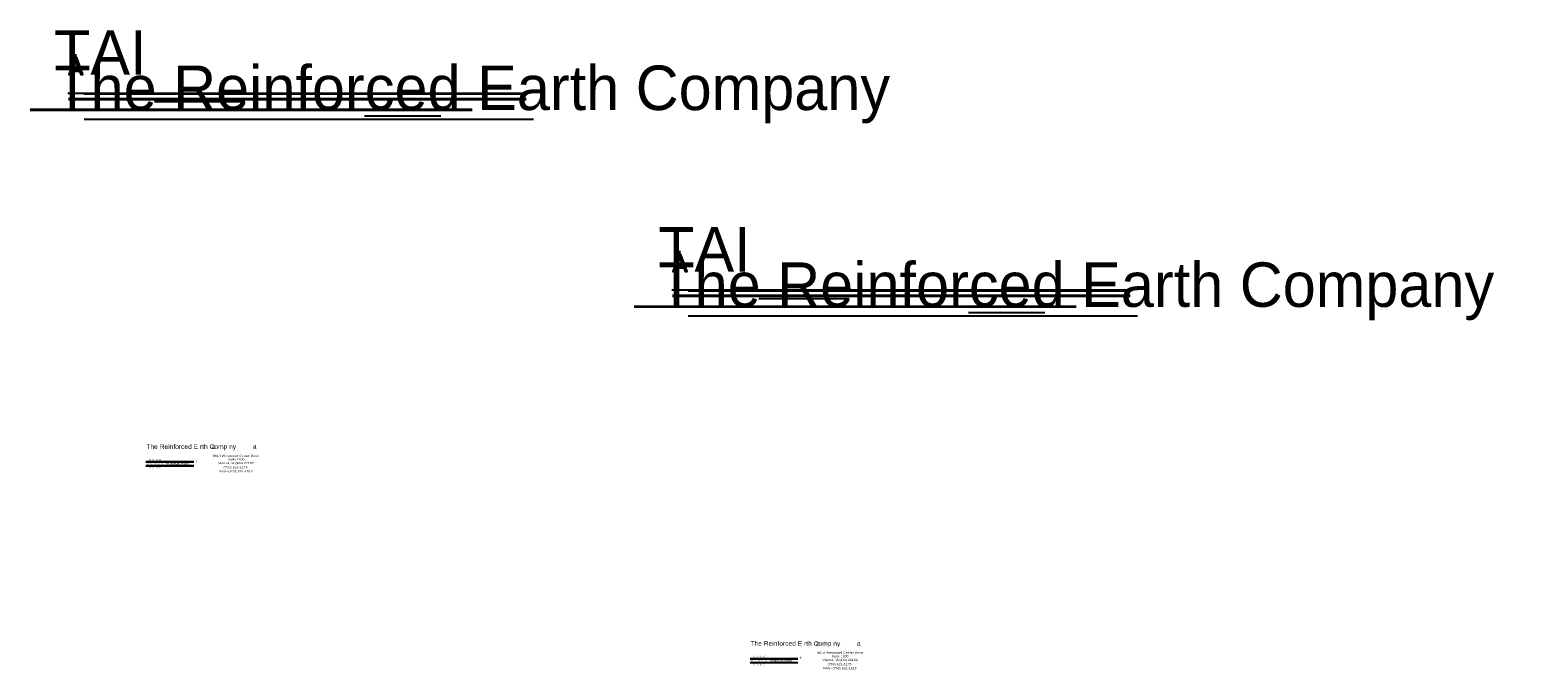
# Model space of a CAD drawing. Extents: x -153 to 962, y 174 to 402.
# Tile 2 of 2: x 425 to 962, y 174 to 402. Entities that reach past the tile are written whole.
import ezdxf
from ezdxf.enums import TextEntityAlignment as Align

# ---------------------------------------------------------------- set-up
doc = ezdxf.new("R2010")
doc.units = 0
doc.layers.add('TRASH', color=7, linetype='CONTINUOUS')

msp = doc.modelspace()

# ---------------------------------------------------------------- linework, layer by layer
at = {"layer": 'TRASH', "color": 0, "linetype": 'CONTINUOUS'}
for p, q in [((440.84, 391.32), (440.84, 393.59)), ((440.84, 391.32), (440.84, 393.59)), ((440.84, 391.32), (440.84, 392.38)), ((440.84, 391.32), (440.84, 392.38)), ((440.84, 391.32), (440.84, 392.38)), ((440.84, 391.32), (440.84, 392.38)), ((437.95, 379.74), (601.2, 379.74)), ((437.95, 379.74), (601.2, 379.74)), ((438.22, 377.8), (601.2, 377.8)), ((438.22, 377.8), (601.2, 377.8)), ((438.22, 377.47), (601.2, 377.47)), ((438.22, 377.47), (601.2, 377.47)), ((443.79, 379.41), (601.2, 379.41)), ((443.79, 379.41), (601.2, 379.41)), ((468.87, 376.7), (501.06, 376.7)), ((468.87, 376.7), (501.06, 376.7)), ((424.55, 373.98), (581.96, 373.98)), ((424.55, 373.98), (581.96, 373.98)), ((424.55, 373.65), (581.96, 373.65)), ((424.55, 373.65), (581.96, 373.65)), ((543.67, 371.65), (570.85, 371.65)), ((543.67, 371.65), (570.85, 371.65)), ((443.79, 370.47), (603.81, 370.47)), ((443.79, 370.47), (603.81, 370.47)), ((656.04, 321.28), (656.04, 323.55)), ((656.04, 321.28), (656.04, 323.55)), ((656.04, 321.28), (656.04, 322.33)), ((656.04, 321.28), (656.04, 322.33)), ((656.04, 321.28), (656.04, 322.33)), ((656.04, 321.28), (656.04, 322.33)), ((653.14, 309.7), (816.4, 309.7)), ((653.14, 309.7), (816.4, 309.7)), ((653.42, 307.76), (816.4, 307.76)), ((653.42, 307.76), (816.4, 307.76)), ((653.42, 307.42), (816.4, 307.42)), ((653.42, 307.42), (816.4, 307.42)), ((658.99, 309.37), (816.4, 309.37)), ((658.99, 309.37), (816.4, 309.37)), ((684.07, 306.65), (716.25, 306.65)), ((684.07, 306.65), (716.25, 306.65)), ((639.75, 303.94), (797.15, 303.94)), ((639.75, 303.94), (797.15, 303.94)), ((639.75, 303.61), (797.15, 303.61)), ((639.75, 303.61), (797.15, 303.61)), ((758.87, 301.61), (786.04, 301.61)), ((758.87, 301.61), (786.04, 301.61)), ((658.99, 300.42), (819, 300.42)), ((658.99, 300.42), (819, 300.42)), ((465.79, 248.56), (482.84, 248.56)), ((465.79, 248.56), (482.84, 248.56)), ((465.79, 248.47), (482.84, 248.47)), ((465.79, 248.47), (482.84, 248.47)), ((465.79, 247.17), (482.84, 247.17)), ((465.79, 247.17), (482.84, 247.17)), ((465.79, 247.09), (482.84, 247.09)), ((465.79, 247.09), (482.84, 247.09)), ((680.98, 178.51), (698.03, 178.51)), ((680.98, 178.51), (698.03, 178.51)), ((680.98, 178.43), (698.03, 178.43)), ((680.98, 178.43), (698.03, 178.43)), ((680.98, 177.13), (698.03, 177.13)), ((680.98, 177.13), (698.03, 177.13)), ((680.98, 177.04), (698.03, 177.04)), ((680.98, 177.04), (698.03, 177.04))]:
    msp.add_line(p, q, dxfattribs=at)
for points in [[(440.84, 392.38), (440.51, 392.38), (438.34, 386.27), (439.05, 386.27), (439.5, 387.55), (442.19, 387.55), (442.64, 386.27), (443.35, 386.27), (441.18, 392.38)], [(440.84, 392.38), (440.51, 392.38), (438.34, 386.27), (439.05, 386.27), (439.5, 387.55), (442.19, 387.55), (442.64, 386.27), (443.35, 386.27), (441.18, 392.38)], [(439.74, 388.22), (441.95, 388.22), (440.84, 391.32)], [(439.74, 388.22), (441.95, 388.22), (440.84, 391.32)], [(656.04, 322.33), (655.7, 322.33), (653.53, 316.23), (654.24, 316.23), (654.69, 317.51), (657.38, 317.51), (657.83, 316.23), (658.54, 316.23), (656.37, 322.33)], [(656.04, 322.33), (655.7, 322.33), (653.53, 316.23), (654.24, 316.23), (654.69, 317.51), (657.38, 317.51), (657.83, 316.23), (658.54, 316.23), (656.37, 322.33)], [(654.93, 318.17), (657.14, 318.17), (656.04, 321.28)], [(654.93, 318.17), (657.14, 318.17), (656.04, 321.28)]]:
    msp.add_lwpolyline(points, close=True, dxfattribs=at)
for points in [[(466.29, 247.82, 0.065, 0.065, 1), (466.83, 247.82, 0.065, 0.065, 1), (466.29, 247.82, 0, 0, 0)], [(466.29, 247.82, 0.065, 0.065, 1), (466.83, 247.82, 0.065, 0.065, 1), (466.29, 247.82, 0, 0, 0)], [(466.91, 249.2, 0.065, 0.065, 1), (467.45, 249.2, 0.065, 0.065, 1), (466.91, 249.2, 0, 0, 0)], [(466.91, 249.2, 0.065, 0.065, 1), (467.45, 249.2, 0.065, 0.065, 1), (466.91, 249.2, 0, 0, 0)], [(467.53, 247.82, 0.065, 0.065, 1), (468.07, 247.82, 0.065, 0.065, 1), (467.53, 247.82, 0, 0, 0)], [(467.53, 247.82, 0.065, 0.065, 1), (468.07, 247.82, 0.065, 0.065, 1), (467.53, 247.82, 0, 0, 0)], [(468.15, 249.2, 0.065, 0.065, 1), (468.69, 249.2, 0.065, 0.065, 1), (468.15, 249.2, 0, 0, 0)], [(468.15, 249.2, 0.065, 0.065, 1), (468.69, 249.2, 0.065, 0.065, 1), (468.15, 249.2, 0, 0, 0)], [(468.77, 247.82, 0.065, 0.065, 1), (469.31, 247.82, 0.065, 0.065, 1), (468.77, 247.82, 0, 0, 0)], [(468.77, 247.82, 0.065, 0.065, 1), (469.31, 247.82, 0.065, 0.065, 1), (468.77, 247.82, 0, 0, 0)], [(469.38, 249.2, 0.065, 0.065, 1), (469.93, 249.2, 0.065, 0.065, 1), (469.38, 249.2, 0, 0, 0)], [(469.38, 249.2, 0.065, 0.065, 1), (469.93, 249.2, 0.065, 0.065, 1), (469.38, 249.2, 0, 0, 0)], [(470, 247.82, 0.065, 0.065, 1), (470.54, 247.82, 0.065, 0.065, 1), (470, 247.82, 0, 0, 0)], [(470, 247.82, 0.065, 0.065, 1), (470.54, 247.82, 0.065, 0.065, 1), (470, 247.82, 0, 0, 0)], [(470.62, 249.2, 0.065, 0.065, 1), (471.16, 249.2, 0.065, 0.065, 1), (470.62, 249.2, 0, 0, 0)], [(470.62, 249.2, 0.065, 0.065, 1), (471.16, 249.2, 0.065, 0.065, 1), (470.62, 249.2, 0, 0, 0)], [(471.24, 247.82, 0.065, 0.065, 1), (471.78, 247.82, 0.065, 0.065, 1), (471.24, 247.82, 0, 0, 0)], [(471.24, 247.82, 0.065, 0.065, 1), (471.78, 247.82, 0.065, 0.065, 1), (471.24, 247.82, 0, 0, 0)], [(466.91, 246.44, 0.065, 0.065, 1), (467.45, 246.44, 0.065, 0.065, 1), (466.91, 246.44, 0, 0, 0)], [(466.91, 246.44, 0.065, 0.065, 1), (467.45, 246.44, 0.065, 0.065, 1), (466.91, 246.44, 0, 0, 0)], [(468.15, 246.44, 0.065, 0.065, 1), (468.69, 246.44, 0.065, 0.065, 1), (468.15, 246.44, 0, 0, 0)], [(468.15, 246.44, 0.065, 0.065, 1), (468.69, 246.44, 0.065, 0.065, 1), (468.15, 246.44, 0, 0, 0)], [(469.38, 246.44, 0.065, 0.065, 1), (469.93, 246.44, 0.065, 0.065, 1), (469.38, 246.44, 0, 0, 0)], [(469.38, 246.44, 0.065, 0.065, 1), (469.93, 246.44, 0.065, 0.065, 1), (469.38, 246.44, 0, 0, 0)], [(470.62, 246.44, 0.065, 0.065, 1), (471.16, 246.44, 0.065, 0.065, 1), (470.62, 246.44, 0, 0, 0)], [(470.62, 246.44, 0.065, 0.065, 1), (471.16, 246.44, 0.065, 0.065, 1), (470.62, 246.44, 0, 0, 0)], [(681.48, 177.78, 0.065, 0.065, 1), (682.02, 177.78, 0.065, 0.065, 1), (681.48, 177.78, 0, 0, 0)], [(681.48, 177.78, 0.065, 0.065, 1), (682.02, 177.78, 0.065, 0.065, 1), (681.48, 177.78, 0, 0, 0)], [(682.1, 179.16, 0.065, 0.065, 1), (682.64, 179.16, 0.065, 0.065, 1), (682.1, 179.16, 0, 0, 0)], [(682.1, 179.16, 0.065, 0.065, 1), (682.64, 179.16, 0.065, 0.065, 1), (682.1, 179.16, 0, 0, 0)], [(682.72, 177.78, 0.065, 0.065, 1), (683.26, 177.78, 0.065, 0.065, 1), (682.72, 177.78, 0, 0, 0)], [(682.72, 177.78, 0.065, 0.065, 1), (683.26, 177.78, 0.065, 0.065, 1), (682.72, 177.78, 0, 0, 0)], [(683.34, 179.16, 0.065, 0.065, 1), (683.88, 179.16, 0.065, 0.065, 1), (683.34, 179.16, 0, 0, 0)], [(683.34, 179.16, 0.065, 0.065, 1), (683.88, 179.16, 0.065, 0.065, 1), (683.34, 179.16, 0, 0, 0)], [(683.96, 177.78, 0.065, 0.065, 1), (684.5, 177.78, 0.065, 0.065, 1), (683.96, 177.78, 0, 0, 0)], [(683.96, 177.78, 0.065, 0.065, 1), (684.5, 177.78, 0.065, 0.065, 1), (683.96, 177.78, 0, 0, 0)], [(684.58, 179.16, 0.065, 0.065, 1), (685.12, 179.16, 0.065, 0.065, 1), (684.58, 179.16, 0, 0, 0)], [(684.58, 179.16, 0.065, 0.065, 1), (685.12, 179.16, 0.065, 0.065, 1), (684.58, 179.16, 0, 0, 0)], [(685.19, 177.78, 0.065, 0.065, 1), (685.74, 177.78, 0.065, 0.065, 1), (685.19, 177.78, 0, 0, 0)], [(685.19, 177.78, 0.065, 0.065, 1), (685.74, 177.78, 0.065, 0.065, 1), (685.19, 177.78, 0, 0, 0)], [(685.81, 179.16, 0.065, 0.065, 1), (686.35, 179.16, 0.065, 0.065, 1), (685.81, 179.16, 0, 0, 0)], [(685.81, 179.16, 0.065, 0.065, 1), (686.35, 179.16, 0.065, 0.065, 1), (685.81, 179.16, 0, 0, 0)], [(686.43, 177.78, 0.065, 0.065, 1), (686.97, 177.78, 0.065, 0.065, 1), (686.43, 177.78, 0, 0, 0)], [(686.43, 177.78, 0.065, 0.065, 1), (686.97, 177.78, 0.065, 0.065, 1), (686.43, 177.78, 0, 0, 0)], [(682.1, 176.4, 0.065, 0.065, 1), (682.64, 176.4, 0.065, 0.065, 1), (682.1, 176.4, 0, 0, 0)], [(682.1, 176.4, 0.065, 0.065, 1), (682.64, 176.4, 0.065, 0.065, 1), (682.1, 176.4, 0, 0, 0)], [(683.34, 176.4, 0.065, 0.065, 1), (683.88, 176.4, 0.065, 0.065, 1), (683.34, 176.4, 0, 0, 0)], [(683.34, 176.4, 0.065, 0.065, 1), (683.88, 176.4, 0.065, 0.065, 1), (683.34, 176.4, 0, 0, 0)], [(684.58, 176.4, 0.065, 0.065, 1), (685.12, 176.4, 0.065, 0.065, 1), (684.58, 176.4, 0, 0, 0)], [(684.58, 176.4, 0.065, 0.065, 1), (685.12, 176.4, 0.065, 0.065, 1), (684.58, 176.4, 0, 0, 0)], [(685.81, 176.4, 0.065, 0.065, 1), (686.35, 176.4, 0.065, 0.065, 1), (685.81, 176.4, 0, 0, 0)], [(685.81, 176.4, 0.065, 0.065, 1), (686.35, 176.4, 0.065, 0.065, 1), (685.81, 176.4, 0, 0, 0)]]:
    msp.add_lwpolyline(points, format="xyseb", dxfattribs=at)

# ---------------------------------------------------------------- texts
for s, height, p in [('TAI', 15.833, (433.08, 386.26)), ('TAI', 15.833, (433.08, 386.26)), ('The Reinforced Earth Company', 15.8333, (433.14, 373.67)), ('The Reinforced Earth Company', 15.8333, (433.14, 373.67)), ('TAI', 15.833, (648.27, 316.22)), ('TAI', 15.833, (648.27, 316.22)), ('The Reinforced Earth Company', 15.8333, (648.33, 303.63)), ('The Reinforced Earth Company', 15.8333, (648.33, 303.63))]:
    msp.add_text(s, height=height, dxfattribs=at).set_placement(p)
for s, height, width, p in [('The Reinforced E rth Comp ny', 1.6667, 1.029688, (465.94, 253.07)), ('The Reinforced E rth Comp ny', 1.6667, 1.029688, (465.94, 253.07)), ('a', 1.67, 1.0297, (489.34, 253.07)), ('a', 1.67, 1.0297, (489.34, 253.07)), ('a', 1.67, 1.0297, (503.89, 253.07)), ('a', 1.67, 1.0297, (503.89, 253.07)), ('reinforced earth', 0.8332, 0.994087, (472.98, 247.47)), ('reinforced earth', 0.8332, 0.994087, (472.98, 247.47)), ('The Reinforced E rth Comp ny', 1.6667, 1.029688, (681.14, 183.03)), ('The Reinforced E rth Comp ny', 1.6667, 1.029688, (681.14, 183.03)), ('a', 1.67, 1.0297, (704.54, 183.03)), ('a', 1.67, 1.0297, (704.54, 183.03)), ('a', 1.67, 1.0297, (719.08, 183.03)), ('a', 1.67, 1.0297, (719.08, 183.03)), ('reinforced earth', 0.8332, 0.994087, (688.17, 177.42)), ('reinforced earth', 0.8332, 0.994087, (688.17, 177.42))]:
    msp.add_text(s, height=height, dxfattribs=dict(at, width=width)).set_placement(p)
for p in [(483.81, 248.87), (483.81, 248.87), (699, 178.83), (699, 178.83)]:
    msp.add_text('y', height=0.833, dxfattribs=at).set_placement(p, align=Align.MIDDLE)
at = {"layer": 'TRASH', "color": 0, "linetype": 'CONTINUOUS', "width": 1.25}
for s, p in [('8614 Westwood Center Drive', (497.86, 250.65)), ('8614 Westwood Center Drive', (497.86, 250.65)), ('Vienna, Virginia 22182', (497.86, 247.96)), ('Vienna, Virginia 22182', (497.86, 247.96)), ('Suite 1100', (497.86, 249.39)), ('Suite 1100', (497.86, 249.39)), ('FAX--(703) 821-1815', (497.86, 245)), ('FAX--(703) 821-1815', (497.86, 245)), (' (703) 821-1175', (497.54, 246.44)), (' (703) 821-1175', (497.54, 246.44)), ('8614 Westwood Center Drive', (713.05, 180.61)), ('8614 Westwood Center Drive', (713.05, 180.61)), ('Vienna, Virginia 22182', (713.05, 177.92)), ('Vienna, Virginia 22182', (713.05, 177.92)), ('Suite 1100', (713.05, 179.35)), ('Suite 1100', (713.05, 179.35)), ('FAX--(703) 821-1815', (713.05, 174.96)), ('FAX--(703) 821-1815', (713.05, 174.96)), (' (703) 821-1175', (712.73, 176.39)), (' (703) 821-1175', (712.73, 176.39))]:
    msp.add_text(s, height=0.75, dxfattribs=at).set_placement(p, align=Align.MIDDLE)

doc.saveas('drawing.dxf')
